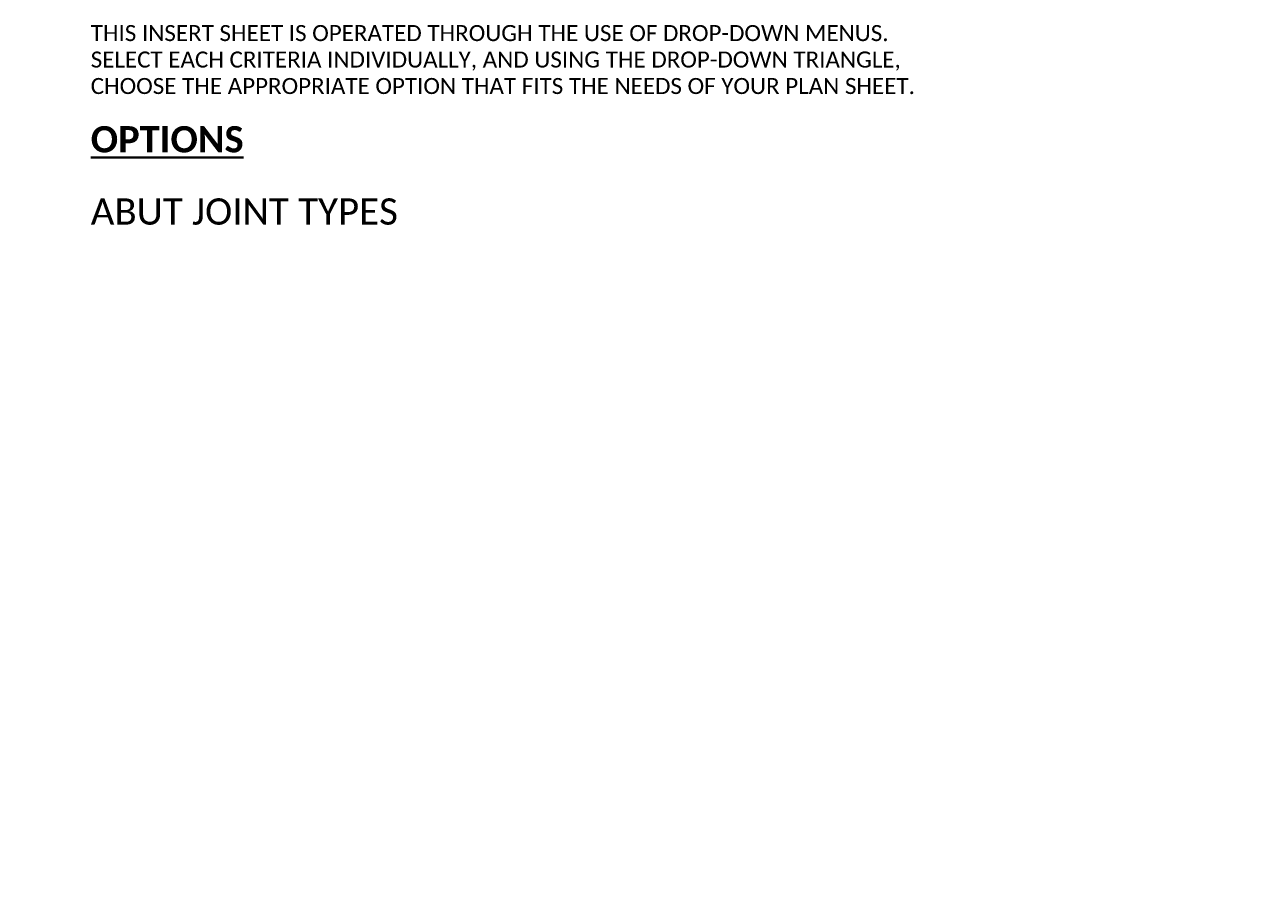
# Model space of a CAD drawing. Extents: x 5346 to 20707, y 13094 to 24070.
# Tile 14 of 14: x 5731 to 6050, y 23846 to 24070. Entities that reach past the tile are written whole.
import ezdxf
from ezdxf import colors
from ezdxf.entities.mleader import LeaderData, LeaderLine
from ezdxf.enums import TextEntityAlignment as Align
from ezdxf.math import Vec2, Vec3

# ---------------------------------------------------------------- set-up
doc = ezdxf.new("R2010")
doc.units = 0
doc.header["$MEASUREMENT"] = 0
for name, color, linetype, lineweight in [('B_ANNO_DIM', 7, 'Continuous', 18), ('B_ANNO_TEXT', 7, 'Continuous', 18), ('B_ANNO_TEXT_TITLE', 7, 'Continuous', 40)]:
    doc.layers.add(name, color=color, linetype=linetype, lineweight=lineweight)
doc.styles.add('Annotative', font='calibri.ttf', dxfattribs={"height": 0.0625})
doc.styles.get("Standard").update_dxf_attribs({"font": 'calibri.ttf'})
doc.styles.add('Title', font='calibrib.ttf', dxfattribs={"height": 0.125})

# ---------------------------------------------------------------- blocks, each defined once
blk = doc.blocks.new('_Open30')
at = {"color": 0, "linetype": 'ByBlock', "lineweight": -2}
for p, q in [((-1, 0.27), (0, 0)), ((0, 0), (-1, -0.27)), ((0, 0), (-1, 0))]:
    blk.add_line(p, q, dxfattribs=at)
blk = doc.blocks.new('INS_RAILCOMB3T_BASE')
at = {"layer": 'B_ANNO_DIM', "style": 'Annotative'}
for tag, p in [('SHT', (195.6155, 204.5169)), ('BAR15', (345.6116, 131.0624)), ('SPA3', (173.5597, 121.2897)), ('DIM1', (189.7499, 121.3362)), ('BAR12', (20.4825, 59.9504)), ('BAR13', (20.5031, 55.4417)), ('BAR14', (20.5078, 28.9089))]:
    blk.add_attdef(tag, p, '', height=1.5, dxfattribs=at)
at = {"layer": 'B_ANNO_TEXT', "color": 7, "linetype": 'Continuous', "lineweight": 18, "insert": (402, 252), "char_height": 4.5, "width": 217.527131, "attachment_point": 1, "line_spacing_factor": 0.990002, "style": 'Annotative'}
blk.add_mtext('{\\H0.91667x;\\C256;THIS INSERT SHEET IS OPERATED THROUGH THE USE OF DROP-DOWN MENUS. SELECT EACH CRITERIA INDIVIDUALLY, AND USING THE DROP-DOWN TRIANGLE, CHOOSE THE APPROPRIATE OPTION THAT FITS THE NEEDS OF YOUR PLAN SHEET.}', dxfattribs=at)
at = {"layer": 'B_ANNO_TEXT_TITLE', "color": 7, "linetype": 'Continuous', "lineweight": 40, "insert": (402, 226), "char_height": 6.750027, "attachment_point": 1, "line_spacing_factor": 0.8, "style": 'Title'}
blk.add_mtext('{\\LOPTIONS}', dxfattribs=at)
blk = doc.blocks.new('*U110')
at = {"layer": 'B_ANNO_DIM', "style": 'Annotative'}
for tag, p in [('JTO', (272.8489, 214.6931)), ('BAR6', (280.7446, 150.1928)), ('BAR7', (280.7275, 131.0854)), ('SPA2', (291.8078, 121.3197)), ('BAR9', (309.4236, 121.3327)), ('BAR10', (316.0582, 121.3287))]:
    blk.add_attdef(tag, p, '', height=1.5, dxfattribs=at)
blk.add_attdef('BAR8', text='', height=1.5, dxfattribs=at).set_placement((302.778, 131.0175), align=Align.RIGHT)
at = {"layer": 'B_ANNO_TEXT', "insert": (402, 204), "char_height": 6.75, "width": 95.170864, "attachment_point": 4, "line_spacing_factor": 0.8, "style": 'Annotative'}
blk.add_mtext('ABUT JOINT TYPES', dxfattribs=at)
at = {"layer": 'B_ANNO_DIM'}
ml = blk.add_multileader_mtext('Standard', dxfattribs=at)
ml.set_content('FRONT FACE OF\\PABUT. BACKWALL', color=256)
ml.set_leader_properties()
ml.set_arrow_properties(name='OPEN30')
ml.build(insert=Vec2(0, 0))
ml.multileader.update_dxf_attribs({"text_right_attachment_type": 3, "dogleg_length": 0.0625, "arrow_head_size": 1.5, "scale": 24})
ctx = ml.context
ctx.base_point, ctx.scale, ctx.char_height, ctx.arrow_head_size, ctx.landing_gap_size, ctx.plane_origin = Vec3(275.9921, 241.9496), 24, 1.5, 1.5, 0.75, Vec3(267.0038, 241.9496)
ctx.right_attachment = 3
notes = []
notes.append((ctx, [(0, (1, 1, 0), (274.4921, 241.9496), (1, 0), 1.5, [(0, [(267.0038, 241.9496), (274.4921, 241.9496), (274.4921, 241.9496)], 0, [])])]))
ctx.mtext.insert, ctx.mtext.width, ctx.mtext.flow_direction = Vec3(276.7421, 242.7105), 17.782633, 5
for ctx, leaders in notes:
    for number, flags, end, landing, length, lines in leaders:
        leader = LeaderData()
        leader.index, (leader.has_last_leader_line, leader.has_dogleg_vector, leader.attachment_direction) = number, flags
        leader.last_leader_point, leader.dogleg_vector, leader.dogleg_length = Vec3(end), Vec3(landing), length
        for number, points, colour, breaks in lines:
            line = LeaderLine()
            line.index, line.vertices, line.color, line.breaks = number, Vec3.list(points), colors.encode_raw_color(colour), breaks
            leader.lines.append(line)
        ctx.leaders.append(leader)

msp = doc.modelspace()

# ---------------------------------------------------------------- block references
msp.add_blockref('*U110', (5346.24, 23817.78))

# ---------------------------------------------------------------- next in the draw order: block references
msp.add_blockref('INS_RAILCOMB3T_BASE', (5346.24, 23817.78))

doc.saveas('drawing.dxf')
